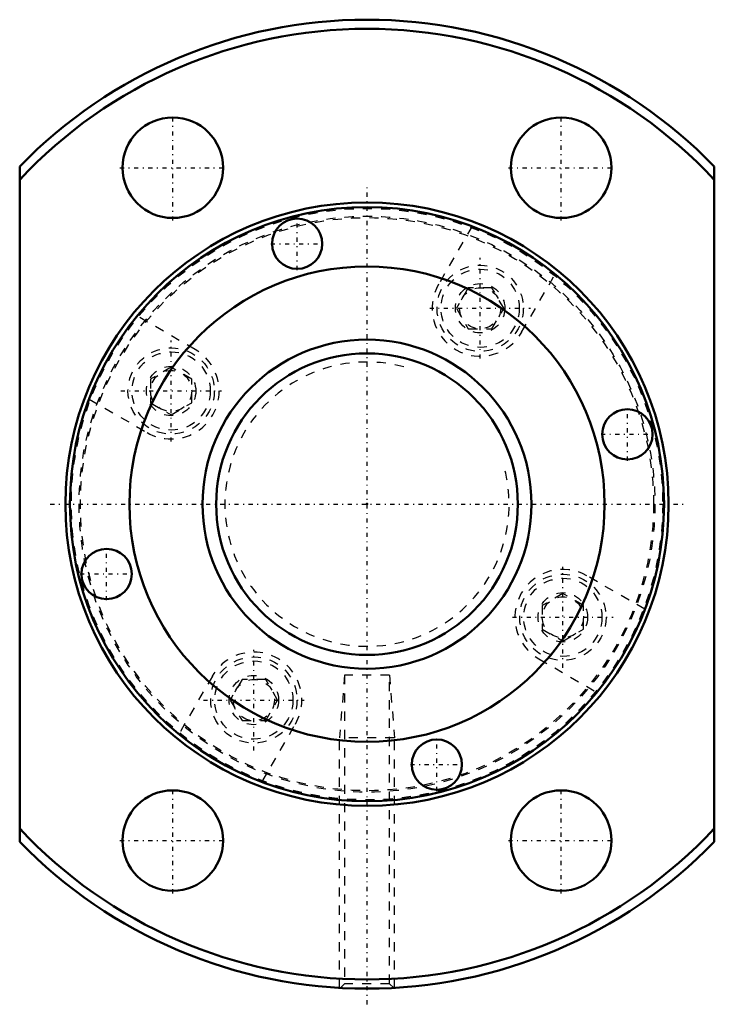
# Model space of a CAD drawing. Header units: millimetres. Extents: x -38 to 38, y -55 to 53.
import ezdxf

# ---------------------------------------------------------------- set-up
doc = ezdxf.new("R2010")
doc.units = ezdxf.units.MM
doc.linetypes.add('Center', pattern=[1.5, 0.45, -0.5, 0.05, -0.5])
doc.linetypes.add('Dashed', pattern=[2, 1, -1])
for name, color, linetype, lineweight in [('2d ConnectionPoints', 7, 'Continuous', 50), ('AM_0', 7, 'Continuous', 50), ('AM_5', 3, 'Continuous', 25), ('AM_7', 7, 'Center', 25), ('AM_9', 6, 'Dashed', 25)]:
    doc.layers.add(name, color=color, linetype=linetype, lineweight=lineweight)

# ---------------------------------------------------------------- blocks, each defined once
blk = doc.blocks.new('1_RR0130BLK3636_3_6Nut_0_in_BLK3636_3_6ZZG1_107LC3_0_1300_2')
at = {"layer": 'AM_0'}
for p, q in [((-38, -36.95), (-38, 36.95)), ((38, 36.95), (38, -36.95))]:
    blk.add_line(p, q, dxfattribs=at)
for centre, radius in [((-21.25, 36.81), 5.5), ((21.25, 36.81), 5.5), ((0, 0), 33), ((0, 0), 32.5), ((-7.64, 28.49), 2.75), ((0, 0), 26), ((28.49, 7.64), 2.75), ((-28.49, -7.64), 2.75), ((7.64, -28.49), 2.75), ((-21.25, -36.81), 5.5), ((21.25, -36.81), 5.5)]:
    blk.add_circle(centre, radius, dxfattribs=at)
for radius, start, end in [(53, 44.1942, 135.8058), (52, 43.0491, 136.9509), (52, 223.0491, 316.9509), (53, 224.1942, 315.8058)]:
    blk.add_arc((0, 0), radius, start, end, dxfattribs=at)
at = {"layer": 'AM_5', "linetype": 'Dashed'}
for p, q in [((-2.46, -18.7), (-3, -25.56)), ((2.46, -18.7), (3, -25.56)), ((3, -25.56), (-3, -25.56)), ((-3, -52.92), (-3, -25.56)), ((3, -52.92), (3, -25.56))]:
    blk.add_line(p, q, dxfattribs=at)
at = {"layer": 'AM_7'}
for p, q in [((-21.25, 31.03), (-21.25, 42.58)), ((21.25, 31.03), (21.25, 42.58)), ((-27.03, 36.81), (-15.47, 36.81)), ((15.47, 36.81), (27.02, 36.81)), ((0, -54.72), (0, 34.65)), ((-7.64, 25.61), (-7.64, 31.38)), ((-10.52, 28.49), (-4.75, 28.49)), ((12.38, 15.92), (12.38, 26.95)), ((6.86, 21.43), (17.89, 21.43)), ((-21.43, 6.86), (-21.43, 17.89)), ((-26.95, 12.38), (-15.92, 12.38)), ((28.49, 4.75), (28.49, 10.52)), ((25.61, 7.64), (31.38, 7.64)), ((-34.65, 0), (34.65, 0)), ((-28.49, -10.52), (-28.49, -4.75)), ((21.43, -17.89), (21.43, -6.86)), ((-31.38, -7.64), (-25.61, -7.64)), ((15.92, -12.38), (26.95, -12.38)), ((-12.38, -26.95), (-12.38, -15.92)), ((-17.89, -21.43), (-6.86, -21.43)), ((7.64, -31.38), (7.64, -25.61)), ((4.75, -28.49), (10.52, -28.49)), ((-21.25, -42.58), (-21.25, -31.03)), ((21.25, -42.58), (21.25, -31.03)), ((-27.03, -36.81), (-15.47, -36.81)), ((15.47, -36.81), (27.02, -36.81))]:
    blk.add_line(p, q, dxfattribs=at)
at = {"layer": 'AM_9'}
for p, q in [((11.49, 30.4), (7.83, 24.06)), ((16.92, 18.81), (20.58, 25.15)), ((11.08, 23.68), (9.78, 21.43)), ((13.67, 23.68), (11.08, 23.68)), ((14.97, 21.43), (13.67, 23.68)), ((-18.81, 16.92), (-25.15, 20.58)), ((9.78, 21.43), (11.08, 19.18)), ((13.67, 19.18), (14.97, 21.43)), ((11.08, 19.18), (13.67, 19.18)), ((-21.43, 14.97), (-23.68, 13.67)), ((-19.18, 13.67), (-21.43, 14.97)), ((-23.68, 13.67), (-23.68, 11.08)), ((-19.18, 11.08), (-19.18, 13.67)), ((-30.4, 11.49), (-24.06, 7.83)), ((-23.68, 11.08), (-21.43, 9.78)), ((-21.43, 9.78), (-19.18, 11.08)), ((30.4, -11.49), (24.06, -7.83)), ((21.43, -9.78), (19.18, -11.08)), ((23.68, -11.08), (21.43, -9.78)), ((19.18, -11.08), (19.18, -13.67)), ((23.68, -13.67), (23.68, -11.08)), ((19.18, -13.67), (21.43, -14.97)), ((21.43, -14.97), (23.68, -13.67)), ((18.81, -16.92), (25.15, -20.58)), ((-16.92, -18.81), (-20.58, -25.15)), ((-13.67, -19.18), (-14.97, -21.43)), ((-11.08, -19.18), (-13.67, -19.18)), ((-9.78, -21.43), (-11.08, -19.18)), ((2.46, -18.7), (-2.46, -18.7)), ((-2.46, -18.7), (-2.46, -52.46)), ((2.46, -52.46), (2.46, -18.7)), ((-14.97, -21.43), (-13.67, -23.68)), ((-11.08, -23.68), (-9.78, -21.43)), ((-13.67, -23.68), (-11.08, -23.68)), ((-11.49, -30.4), (-7.83, -24.06)), ((-2.46, -52.46), (-2.91, -52.91)), ((2.46, -52.46), (-2.46, -52.46)), ((2.92, -52.92), (2.46, -52.46))]:
    blk.add_line(p, q, dxfattribs=at)
for centre, radius in [((0, 0), 32.35), ((0, 0), 31.5), ((0, 0), 31.35), ((12.38, 21.43), 4.72), ((12.38, 21.43), 4.28), ((12.38, 21.43), 2.7), ((12.38, 21.43), 2.25), ((-21.43, 12.38), 4.72), ((-21.43, 12.38), 4.28), ((-21.43, 12.38), 2.7), ((-21.43, 12.38), 2.25), ((21.43, -12.38), 4.72), ((21.43, -12.38), 4.28), ((21.43, -12.38), 2.7), ((21.43, -12.38), 2.25), ((-12.38, -21.43), 4.72), ((-12.38, -21.43), 4.28), ((-12.38, -21.43), 2.7), ((-12.38, -21.43), 2.25)]:
    blk.add_circle(centre, radius, dxfattribs=at)
for centre, start, end in [((12.38, 21.43), 150, 330), ((-21.43, 12.38), 240, 60), ((21.43, -12.38), 60, 240), ((-12.38, -21.43), 330, 150)]:
    blk.add_arc(centre, 5.25, start, end, dxfattribs=at)
blk = doc.blocks.new('2_ZZ0130BLK3636_3_60Shaft_0_in_BLK3636_3_6ZZG1_107LC3_0_1300_2')
at = {"layer": 'AM_0'}
for radius in [18, 16.5]:
    blk.add_circle((0, 0), radius, dxfattribs=at)
at = {"layer": 'AM_5', "linetype": 'Dashed'}
blk.add_arc((0, 0), 15.55, 75, 15, dxfattribs=at)

msp = doc.modelspace()

# ---------------------------------------------------------------- linework, layer by layer
at = {"layer": '2d ConnectionPoints'}
msp.add_point((0, 0), dxfattribs=at)

# ---------------------------------------------------------------- block references
for name in ['1_RR0130BLK3636_3_6Nut_0_in_BLK3636_3_6ZZG1_107LC3_0_1300_2', '2_ZZ0130BLK3636_3_60Shaft_0_in_BLK3636_3_6ZZG1_107LC3_0_1300_2']:
    msp.add_blockref(name, (0, 0))

doc.saveas('drawing.dxf')
